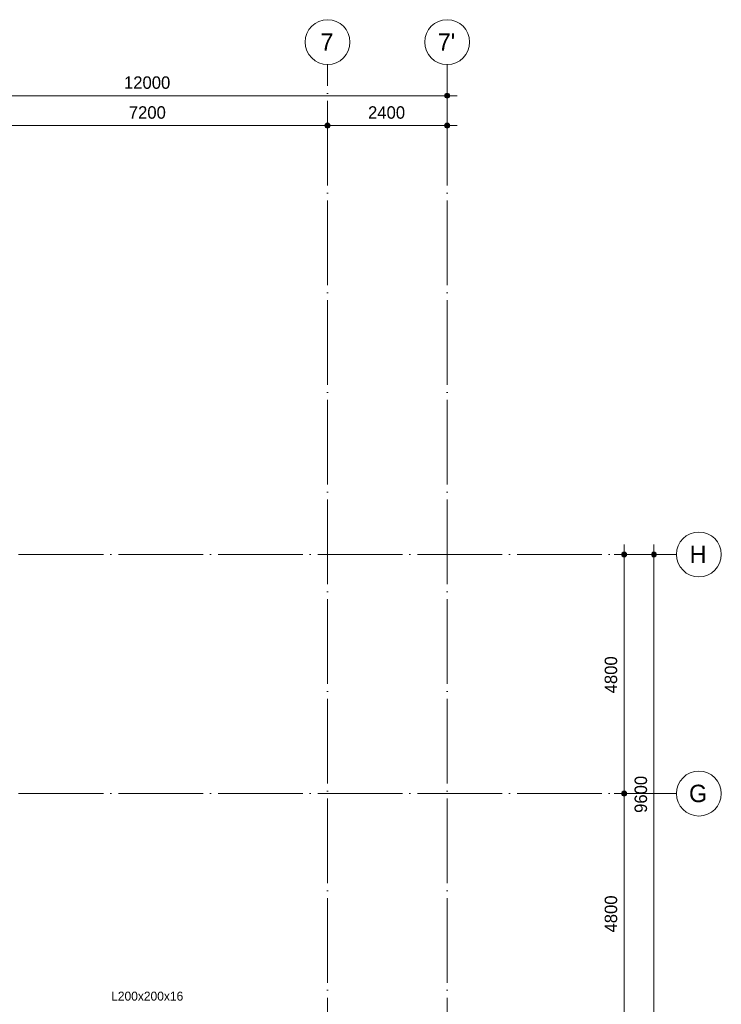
# Model space of a CAD drawing. Header units: millimetres. Extents: x -2900 to 56100, y -900 to 49332.
# Tile 35 of 35: x 42023 to 56100, y 29571 to 49332. Entities that reach past the tile are written whole.
import ezdxf

# ---------------------------------------------------------------- set-up
doc = ezdxf.new("R2010")
doc.units = ezdxf.units.MM
doc.linetypes.add('WSP_stramienlijn', pattern=[2000, 1700, -150, 0, -150])
for name, color, linetype, lineweight in [('00_maatvoering', 8, 'Continuous', 13), ('00_maatvoering-100', 8, 'Continuous', 13), ('07_stramien', 4, 'Continuous', 13), ('28_hoofddraagconstructies - tags', 7, 'Continuous', 18)]:
    doc.layers.add(name, color=color, linetype=linetype, lineweight=lineweight)
doc.styles.add('Revittext', font='txt', dxfattribs={"height": 350})
doc.styles.add('Revittext_1', font='txt', dxfattribs={"height": 250})
doc.styles.add('Revittext_2', font='txt', dxfattribs={"height": 180})
doc.dimstyles.new('WSP_25_-_transparant', dxfattribs={"dimscale": 304.8, "dimtxt": 252.223969, "dimasz": 1.312336, "dimexe": 0.656168, "dimexo": 0.0625, "dimgap": 0.213255, "dimtad": 1, "dimdec": 0, "dimzin": 0, "dimdsep": 46, "dimtxsty": 'Revittext_1', "dimblk1": 'DOTSMALL', "dimblk2": 'DOTSMALL', "dimsah": 1, "dimcen": 0.09, "dimdle": 0.656168, "dimazin": 0, "dimtfac": 1, "dimtdec": 4, "dimtix": 1, "dimtmove": 0, "dimatfit": 3, "dimfxl": 0.656168, "dimfxlon": 1, "dimtvp": 1, "dimtolj": 1, "dimtzin": 0, "dimarcsym": 2})

# ---------------------------------------------------------------- blocks, each defined once
blk = doc.blocks.new('Grid - Stramienbol 9_0mm-3500-beg gr - plot - 100')
at = {"layer": '07_stramien'}
blk.add_circle((0, 0), 4.5, dxfattribs=at)
blk = doc.blocks.new('DIMBLOCK3-beg gr - plot - 100')
at = {"layer": '00_maatvoering-100'}
h = blk.add_hatch(color=256, dxfattribs=at)
edge = h.paths.add_edge_path()
edge.add_arc((38600, 47807), 50, 0, 360)
h = blk.add_hatch(color=256, dxfattribs=at)
edge = h.paths.add_edge_path()
edge.add_arc((50600, 47807), 50, 0, 360)
for p, q in [((38600, 48007), (38600, 47607)), ((38600, 47807), (38600, 48007)), ((50600, 48007), (50600, 47607)), ((50600, 47807), (50600, 48007)), ((38600, 47807), (50800, 47807))]:
    blk.add_line(p, q, dxfattribs=at)
for centre in [(38600, 47807), (50600, 47807)]:
    blk.add_circle(centre, 50, dxfattribs=at)
at = {"layer": '00_maatvoering-100', "color": 0, "insert": (44115, 48195), "char_height": 250, "width": 1164.11, "attachment_point": 1, "line_spacing_factor": 0.931288, "style": 'Revittext_1'}
blk.add_mtext('12000', dxfattribs=at)
blk = doc.blocks.new('_DotSmall')
at = {"color": 0, "linetype": 'ByBlock', "const_width": 0.5}
blk.add_lwpolyline([(-0.0625, 0, 1), (0.0625, 0, 1)], format="xyb", close=True, dxfattribs=at)
blk = doc.blocks.new('DIMBLOCK10-beg gr - plot - 100')
at = {"layer": '00_maatvoering-100'}
h = blk.add_hatch(color=256, dxfattribs=at)
edge = h.paths.add_edge_path()
edge.add_arc((41000, 47207), 50, 0, 360)
h = blk.add_hatch(color=256, dxfattribs=at)
edge = h.paths.add_edge_path()
edge.add_arc((48200, 47207), 50, 0, 360)
for p, q in [((41000, 47407), (41000, 47007)), ((41000, 47207), (41000, 47407)), ((48200, 47407), (48200, 47007)), ((48200, 47207), (48200, 47407)), ((41000, 47207), (48200, 47207))]:
    blk.add_line(p, q, dxfattribs=at)
for centre in [(41000, 47207), (48200, 47207)]:
    blk.add_circle(centre, 50, dxfattribs=at)
at = {"layer": '00_maatvoering-100', "color": 0, "insert": (44212, 47595), "char_height": 250, "width": 931.29, "attachment_point": 1, "line_spacing_factor": 0.931288, "style": 'Revittext_1'}
blk.add_mtext('7200', dxfattribs=at)
blk = doc.blocks.new('DIMBLOCK11-beg gr - plot - 100')
at = {"layer": '00_maatvoering-100'}
h = blk.add_hatch(color=256, dxfattribs=at)
edge = h.paths.add_edge_path()
edge.add_arc((48200, 47207), 50, 0, 360)
h = blk.add_hatch(color=256, dxfattribs=at)
edge = h.paths.add_edge_path()
edge.add_arc((50600, 47207), 50, 0, 360)
for p, q in [((48200, 47407), (48200, 47007)), ((48200, 47207), (48200, 47407)), ((50600, 47407), (50600, 47007)), ((50600, 47207), (50600, 47407)), ((48200, 47207), (50800, 47207))]:
    blk.add_line(p, q, dxfattribs=at)
for centre in [(48200, 47207), (50600, 47207)]:
    blk.add_circle(centre, 50, dxfattribs=at)
at = {"layer": '00_maatvoering-100', "color": 0, "insert": (49012, 47595), "char_height": 250, "width": 931.29, "attachment_point": 1, "line_spacing_factor": 0.931288, "style": 'Revittext_1'}
blk.add_mtext('2400', dxfattribs=at)
blk = doc.blocks.new('DIMBLOCK43-beg gr - plot - 100')
at = {"layer": '00_maatvoering-100'}
h = blk.add_hatch(color=256, dxfattribs=at)
edge = h.paths.add_edge_path()
edge.add_arc((54149, 38600), 50, 0, 360)
h = blk.add_hatch(color=256, dxfattribs=at)
edge = h.paths.add_edge_path()
edge.add_arc((54149, 33800), 50, 0, 360)
for p, q in [((54149, 38800), (54149, 33800)), ((54349, 38600), (53949, 38600)), ((54149, 38600), (54349, 38600)), ((54349, 33800), (53949, 33800)), ((54149, 33800), (54349, 33800))]:
    blk.add_line(p, q, dxfattribs=at)
for centre in [(54149, 38600), (54149, 33800)]:
    blk.add_circle(centre, 50, dxfattribs=at)
at = {"layer": '00_maatvoering-100', "color": 0, "insert": (53760, 35812), "char_height": 250, "width": 931.29, "attachment_point": 1, "rotation": 90, "line_spacing_factor": 0.931288, "style": 'Revittext_1'}
blk.add_mtext('4800', dxfattribs=at)
blk = doc.blocks.new('DIMBLOCK44-beg gr - plot - 100')
at = {"layer": '00_maatvoering-100'}
h = blk.add_hatch(color=256, dxfattribs=at)
edge = h.paths.add_edge_path()
edge.add_arc((54149, 33800), 50, 0, 360)
h = blk.add_hatch(color=256, dxfattribs=at)
edge = h.paths.add_edge_path()
edge.add_arc((54149, 29000), 50, 0, 360)
for p, q in [((54349, 33800), (53949, 33800)), ((54149, 33800), (54149, 29000)), ((54149, 33800), (54349, 33800)), ((54349, 29000), (53949, 29000)), ((54149, 29000), (54349, 29000))]:
    blk.add_line(p, q, dxfattribs=at)
for centre in [(54149, 33800), (54149, 29000)]:
    blk.add_circle(centre, 50, dxfattribs=at)
at = {"layer": '00_maatvoering-100', "color": 0, "insert": (53760, 31012), "char_height": 250, "width": 931.29, "attachment_point": 1, "rotation": 90, "line_spacing_factor": 0.931288, "style": 'Revittext_1'}
blk.add_mtext('4800', dxfattribs=at)
blk = doc.blocks.new('DIMBLOCK50-beg gr - plot - 100')
at = {"layer": '00_maatvoering-100'}
h = blk.add_hatch(color=256, dxfattribs=at)
edge = h.paths.add_edge_path()
edge.add_arc((54749, 38600), 50, 0, 360)
h = blk.add_hatch(color=256, dxfattribs=at)
edge = h.paths.add_edge_path()
edge.add_arc((54749, 29000), 50, 0, 360)
for p, q in [((54749, 38800), (54749, 29000)), ((54949, 38600), (54549, 38600)), ((54749, 38600), (54949, 38600)), ((54949, 29000), (54549, 29000)), ((54749, 29000), (54949, 29000))]:
    blk.add_line(p, q, dxfattribs=at)
for centre in [(54749, 38600), (54749, 29000)]:
    blk.add_circle(centre, 50, dxfattribs=at)
at = {"layer": '00_maatvoering-100', "color": 0, "insert": (54360, 33412), "char_height": 250, "width": 931.29, "attachment_point": 1, "rotation": 90, "line_spacing_factor": 0.931288, "style": 'Revittext_1'}
blk.add_mtext('9600', dxfattribs=at)

msp = doc.modelspace()

# ---------------------------------------------------------------- linework, layer by layer
at = {"layer": '07_stramien', "linetype": 'WSP_stramienlijn'}
for p, q in [((48200, 0), (48200, 48432.3)), ((50600, 0), (50600, 48432.3)), ((-2000, 38600), (55200, 38600)), ((-2000, 33800), (55200, 33800))]:
    msp.add_line(p, q, dxfattribs=at)

# ---------------------------------------------------------------- block references
at = {"layer": '07_stramien', "xscale": 99.99999999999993, "yscale": 99.99999999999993, "zscale": 99.99999999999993}
for p in [(48200, 48882.3), (50600, 48882.3)]:
    msp.add_blockref('Grid - Stramienbol 9_0mm-3500-beg gr - plot - 100', p, dxfattribs=at)
at = {"layer": '07_stramien', "xscale": 99.99999999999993, "yscale": 99.99999999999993, "zscale": 99.99999999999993, "rotation": 269.9999999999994}
for p in [(55650, 38600), (55650, 33800)]:
    msp.add_blockref('Grid - Stramienbol 9_0mm-3500-beg gr - plot - 100', p, dxfattribs=at)

# ---------------------------------------------------------------- texts
at = {"layer": '07_stramien', "char_height": 350, "attachment_point": 1, "style": 'Revittext'}
for s, insert, width in [('7', (48057.4, 49057.9), 336.709), ("7'", (50411.4, 49057.9), 448.945), ('H', (55465.4, 38778.3), 432.911), ('G', (55452.4, 33978.3), 464.979)]:
    msp.add_mtext(s, dxfattribs=dict(at, insert=insert, width=width))
at = {"layer": '28_hoofddraagconstructies - tags', "lineweight": 13, "insert": (43858.8, 29824.9), "char_height": 180, "width": 1787.763, "attachment_point": 1, "style": 'Revittext_2'}
msp.add_mtext('L200x200x16', dxfattribs=at)

# ---------------------------------------------------------------- dimensions: what is measured, and where the dimension line sits
at = {"layer": '00_maatvoering'}
for base, p1, p2, override, picture, middle in [((50600, 47806.5), (38600, 48006.5), (50600, 48006.5), {"dimpost": '<>', "dimfxl": 12000}, 'DIMBLOCK3-beg gr - plot - 100', (44600, 47999.2)), ((48200, 47206.5), (41000, 47406.5), (48200, 47406.5), {"dimpost": '<>', "dimfxl": 7200}, 'DIMBLOCK10-beg gr - plot - 100', (44600, 47399.2)), ((50600, 47206.5), (48200, 47406.5), (50600, 47406.5), {"dimpost": '<>', "dimfxl": 2400}, 'DIMBLOCK11-beg gr - plot - 100', (49400, 47399.2))]:
    dim = msp.add_linear_dim(base=base, p1=p1, p2=p2, dimstyle='WSP_25_-_transparant', override=override, dxfattribs=at)
    dim.commit()
    dim.dimension.update_dxf_attribs({"geometry": picture, "text_midpoint": middle})
for base, p1, p2, override, picture, middle in [((54148.7, 33800), (54348.7, 38600), (54348.7, 33800), {"dimpost": '<>', "dimfxl": 4800}, 'DIMBLOCK43-beg gr - plot - 100', (53956, 36200)), ((54748.7, 29000), (54948.7, 38600), (54948.7, 29000), {"dimpost": '<>', "dimfxl": 9600}, 'DIMBLOCK50-beg gr - plot - 100', (54556, 33800)), ((54148.7, 29000), (54348.7, 33800), (54348.7, 29000), {"dimpost": '<>', "dimfxl": 4800}, 'DIMBLOCK44-beg gr - plot - 100', (53956, 31400))]:
    dim = msp.add_linear_dim(base=base, p1=p1, p2=p2, angle=90, dimstyle='WSP_25_-_transparant', override=override, dxfattribs=at)
    dim.commit()
    dim.dimension.update_dxf_attribs({"geometry": picture, "text_midpoint": middle})

doc.saveas('drawing.dxf')
